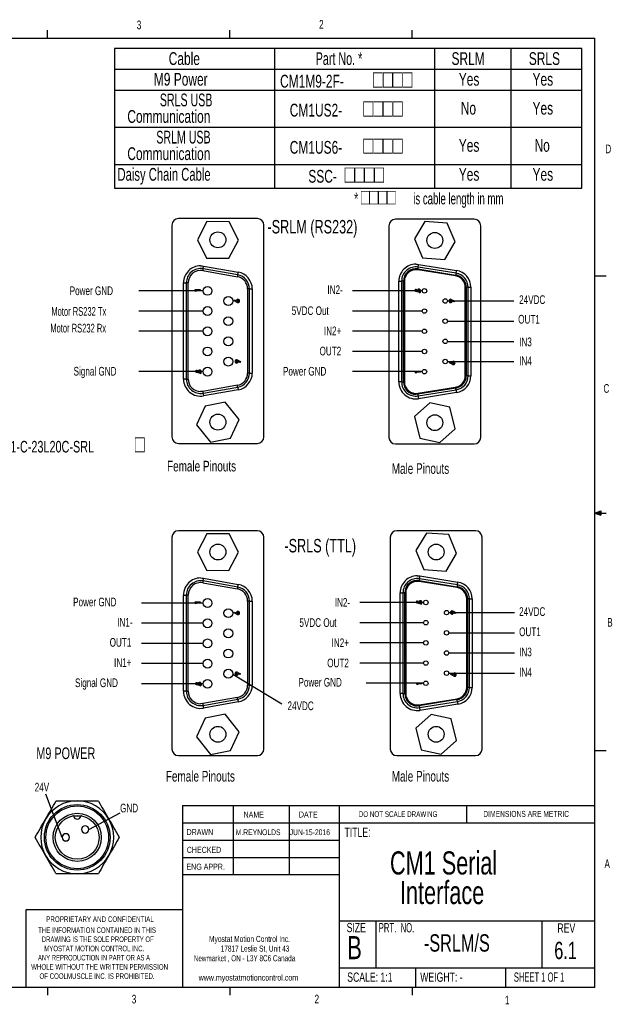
# Model space of a CAD drawing. Extents: x 11 to 421, y 5 to 275.
# Tile 16 of 16: x 258 to 421, y 5 to 275. Entities that reach past the tile are written whole.
import ezdxf
from ezdxf.enums import TextEntityAlignment as Align

# ---------------------------------------------------------------- set-up
doc = ezdxf.new("R2010")
doc.units = 0
doc.layers.get('0').update_dxf_attribs({"linetype": 'CONTINUOUS'})

# ---------------------------------------------------------------- blocks, each defined once
blk = doc.blocks.new('SW_NOTE_0')
at = {"color": 0, "linetype": 'CONTINUOUS'}
for s, height, width, p in [('□□□□', 4.233, 0.7, (1.86, -0.31)), ('*', 3.17, 0.7, (0, 0)), (' is cable length in mm', 3.175, 0.620455, (15.5, 0))]:
    blk.add_text(s, height=height, dxfattribs=dict(at, width=width)).set_placement(p, align=Align.BOTTOM_LEFT)
blk = doc.blocks.new('SW_NOTE_1')
at = {"color": 0, "linetype": 'CONTINUOUS'}
for s, width, p in [('Myostat Motion Control Inc.', 0.661111, (0, 0)), ('17817 Leslie St, Unit 43', 0.641667, (3.23, -2.65)), ('Newmarket , ON - L3Y 8C6 Canada', 0.632258, (-4.18, -5.3)), ('www.myostatmotioncontrol.com', 0.7, (-2.82, -10.6))]:
    blk.add_text(s, height=1.651, dxfattribs=dict(at, width=width)).set_placement(p, align=Align.BOTTOM_LEFT)
blk = doc.blocks.new('SW_NOTE_2')
at = {"color": 0, "linetype": 'CONTINUOUS'}
for s, width, p in [('THE INFORMATION CONTAINED IN THIS', 0.657576, (0, 0)), ('DRAWING IS THE SOLE PROPERTY OF', 0.643548, (1, -2.52)), ('MYOSTAT MOTION CONTROL INC. ', 0.65, (1.67, -5.05)), ('WHOLE WITHOUT THE WRITTEN PERMISSION', 0.661111, (-1.91, -10.1)), ('ANY REPRODUCTION IN PART OR AS A', 0.634375, (-0.04, -7.57)), ('OF COOLMUSCLE INC. IS PROHIBITED.', 0.657576, (0.37, -12.62))]:
    blk.add_text(s, height=1.524, dxfattribs=dict(at, width=width)).set_placement(p, align=Align.BOTTOM_LEFT)
blk = doc.blocks.new('SW_NOTE_3')
at = {"color": 0, "linetype": 'CONTINUOUS', "width": 0.7}
for s, p in [('CM1 Serial', (0, 0)), ('Interface', (2.73, -8.11))]:
    blk.add_text(s, height=6.35, dxfattribs=at).set_placement(p, align=Align.BOTTOM_LEFT)
blk = doc.blocks.new('SW_TABLEANNOTATION_0')
at = {"color": 0, "linetype": 'CONTINUOUS'}
for p, q in [((0, 0), (0, -38.27)), ((128.18, 0), (0, 0)), ((43.88, 0), (43.88, -38.27)), ((87.75, 0), (87.75, -38.27)), ((108.66, 0), (108.66, -38.27)), ((128.18, -38.27), (128.18, 0)), ((0, -5.67), (128.18, -5.67)), ((0, -11.35), (128.18, -11.35)), ((0, -21.55), (128.18, -21.55)), ((0, -31.74), (128.18, -31.74)), ((0, -38.27), (128.18, -38.27))]:
    blk.add_line(p, q, dxfattribs=at)
for s, height, width, p in [('Cable', 3.5, 0.7, (14.87, -5.53)), ('Part No. *', 3.5, 0.63, (55.16, -5.53)), ('SRLM', 3.5, 0.7, (92.41, -5.53)), ('SRLS', 3.5, 0.7, (113.6, -5.53)), ('M9 Power', 3.5, 0.7, (10.79, -11.2)), ('CM1M9-2F-', 3.5, 0.7, (45.4, -11.73)), ('□□□□', 4.763, 0.7, (70.89, -12.11)), ('Yes', 3.5, 0.7, (94.4, -11.2)), ('Yes', 3.5, 0.7, (114.62, -11.2)), ('SRLS USB ', 3.5, 0.622222, (12.44, -16.87)), ('□□□□', 4.763, 0.7, (68.23, -20.05)), ('CM1US2-', 3.5, 0.7, (48.05, -19.67)), ('No', 3.5, 0.7, (94.95, -19.14)), ('Yes', 3.5, 0.7, (114.62, -19.14)), ('Communication', 3.5, 0.7, (3.52, -21.4)), ('SRLM USB ', 3.5, 0.622222, (11.46, -27.07)), ('□□□□', 4.763, 0.7, (68.23, -30.25)), ('Communication', 3.5, 0.7, (3.52, -31.6)), ('CM1US6-', 3.5, 0.7, (48.05, -29.87)), ('Yes', 3.5, 0.7, (94.4, -29.33)), ('No', 3.5, 0.7, (115.17, -29.33)), ('Daisy Chain Cable', 3.5, 0.658824, (0.82, -37.27)), ('□□□□', 4.763, 0.7, (63.14, -38.18)), ('SSC-', 3.5, 0.7, (53.15, -37.81)), ('Yes', 3.5, 0.7, (94.4, -37.27)), ('Yes', 3.5, 0.7, (114.62, -37.27))]:
    blk.add_text(s, height=height, dxfattribs=dict(at, width=width)).set_placement(p, align=Align.BOTTOM_LEFT)
blk = doc.blocks.new('SW_NOTE_10')
at = {"color": 0, "linetype": 'CONTINUOUS'}
blk.add_line((4.39, 6.97), (0, 0), dxfattribs=at)
blk.add_solid([(0, 0), (2.02, 2.27), (1.18, 2.81)], dxfattribs=at)
at = {"color": 0, "linetype": 'CONTINUOUS', "width": 0.7}
for s, height, p in [('□', 4.76, (43.72, 2.71)), ('CM1-C-23L20C-SRL', 3.175, (4.96, 3.17))]:
    blk.add_text(s, height=height, dxfattribs=at).set_placement(p, align=Align.BOTTOM_LEFT)

msp = doc.modelspace()

# ---------------------------------------------------------------- linework, layer by layer
at = {"color": 7, "linetype": 'CONTINUOUS'}
for p, q in [((15.9068, 270.3087), (415.9568, 270.3087)), ((265.9317, 270.3087), (265.9317, 272.4626)), ((315.9379, 270.3087), (315.9379, 272.4626)), ((365.9442, 270.3087), (365.9442, 272.4626)), ((415.9568, 9.9587), (415.9568, 270.3087)), ((300.0462, 219.0034), (300.0462, 160.939)), ((323.465, 220.7814), (301.8242, 220.7814)), ((309.6145, 219.9924), (307.0314, 215.0086)), ((315.753, 219.9444), (309.6145, 219.9924)), ((318.2578, 214.9209), (315.753, 219.9444)), ((325.243, 160.939), (325.243, 219.0034)), ((359.5254, 218.851), (359.5254, 160.7866)), ((382.9442, 220.629), (361.3034, 220.629)), ((369.4224, 220.024), (366.5249, 215.2162)), ((375.5452, 219.5824), (369.4224, 220.024)), ((377.7227, 214.4085), (375.5452, 219.5824)), ((384.7222, 160.7866), (384.7222, 218.851)), ((307.0314, 215.0086), (309.5363, 209.9851)), ((315.6748, 209.9371), (318.2578, 214.9209)), ((366.5249, 215.2162), (368.7024, 210.0423)), ((374.8252, 209.6007), (377.7227, 214.4085)), ((309.5363, 209.9851), (315.6748, 209.9371)), ((367.6596, 208.2398), (378.0736, 206.5634)), ((368.7024, 210.0423), (374.8252, 209.6007)), ((308.4863, 206.5281), (317.9859, 204.8517)), ((318.0742, 205.352), (308.5746, 207.0284)), ((308.707, 207.7788), (318.2066, 206.1024)), ((377.8314, 205.0588), (367.4174, 206.7352)), ((367.4577, 206.9859), (377.8717, 205.3095)), ((377.9525, 205.8111), (367.5385, 207.4875)), ((303.2212, 203.1763), (303.9832, 203.1763)), ((303.2212, 176.766), (303.2212, 203.1763)), ((303.9832, 203.1763), (303.9832, 176.766)), ((304.4912, 203.1763), (303.9832, 203.1763)), ((304.4912, 176.766), (304.4912, 203.1763)), ((362.2432, 203.6256), (363.0052, 203.6256)), ((362.2432, 176.0119), (362.2432, 203.6256)), ((363.0052, 203.6256), (363.0052, 176.0119)), ((363.5132, 203.6256), (363.0052, 203.6256)), ((363.5132, 176.0119), (363.5132, 203.6256)), ((363.7672, 203.6256), (363.7672, 176.0119)), ((415.9568, 205.1124), (419.1318, 205.1124)), ((308.5806, 200.9694), (290.9626, 200.9694)), ((306.3661, 200.9132), (306.3661, 201.3061)), ((306.3661, 201.3061), (307.7821, 201.3061)), ((306.6021, 200.7615), (306.3661, 200.9132)), ((307.7821, 201.0519), (306.6021, 201.0519)), ((306.6021, 201.0519), (306.6021, 200.7615)), ((307.7821, 201.3061), (307.7821, 201.0519)), ((320.798, 201.4999), (320.798, 178.4424)), ((321.306, 201.4999), (320.798, 201.4999)), ((321.306, 178.4424), (321.306, 201.4999)), ((321.306, 201.4999), (322.068, 201.4999)), ((322.068, 201.4999), (322.068, 178.4424)), ((368.6694, 200.9694), (349.5018, 200.9694)), ((366.8062, 200.7609), (366.8062, 201.4097)), ((366.8062, 201.4097), (367.0437, 201.4097)), ((367.5969, 200.5933), (366.8062, 200.7609)), ((367.0437, 201.4097), (367.0437, 200.9636)), ((367.0437, 200.9636), (367.3132, 200.9079)), ((367.6463, 200.8085), (367.5969, 200.5933)), ((367.8841, 200.478), (367.8841, 200.7703)), ((380.4804, 177.6883), (380.4804, 201.9492)), ((380.7344, 201.9492), (380.7344, 177.6883)), ((381.2424, 201.9492), (380.7344, 201.9492)), ((381.2424, 177.6883), (381.2424, 201.9492)), ((381.2424, 201.9492), (382.0044, 201.9492)), ((382.0044, 201.9492), (382.0044, 177.6883)), ((317.0743, 198.2534), (317.1883, 198.4783)), ((317.7812, 197.8937), (317.0743, 198.2534)), ((317.1883, 198.4783), (317.6734, 198.2315)), ((375.5782, 198.2008), (393.7931, 198.2008)), ((376.766, 198.5585), (377.4783, 198.1966)), ((377.3641, 197.9699), (376.8754, 198.2183)), ((377.4783, 198.1966), (377.3641, 197.9699)), ((308.5806, 195.4322), (290.9626, 195.4322)), ((368.6694, 195.4322), (349.5018, 195.4322)), ((375.5782, 192.6636), (393.7931, 192.6636)), ((308.5806, 189.895), (290.9626, 189.895)), ((368.6694, 189.895), (349.5018, 189.895)), ((375.5782, 187.1264), (393.7931, 187.1264)), ((368.6694, 184.3578), (349.5018, 184.3578)), ((318.0905, 181.9433), (318.7983, 181.5836)), ((318.6848, 181.3584), (318.1992, 181.6052)), ((318.7983, 181.5836), (318.6848, 181.3584)), ((375.5782, 181.5892), (393.7931, 181.5892)), ((376.1804, 181.2445), (376.2951, 181.4709)), ((376.8917, 180.8826), (376.1804, 181.2445)), ((376.2951, 181.4709), (376.7833, 181.2226)), ((308.5806, 178.8206), (290.9626, 178.8206)), ((306.6798, 178.5637), (306.6798, 179.2084)), ((306.6798, 179.2084), (306.9158, 179.2084)), ((307.4655, 178.3972), (306.6798, 178.5637)), ((306.9158, 179.2084), (306.9158, 178.7651)), ((306.9158, 178.7651), (307.1836, 178.7098)), ((307.5146, 178.611), (307.4655, 178.3972)), ((307.7509, 178.2826), (307.7509, 178.573)), ((321.306, 178.4424), (320.798, 178.4424)), ((321.306, 178.4424), (322.068, 178.4424)), ((368.6694, 178.8206), (349.5018, 178.8206)), ((366.8062, 178.5375), (366.8062, 178.9329)), ((366.8062, 178.9329), (368.2312, 178.9329)), ((367.0437, 178.3848), (366.8062, 178.5375)), ((368.2312, 178.6771), (367.0437, 178.6771)), ((367.0437, 178.6771), (367.0437, 178.3848)), ((368.2312, 178.9329), (368.2312, 178.6771)), ((303.9832, 176.766), (303.2212, 176.766)), ((303.9832, 176.766), (304.4912, 176.766)), ((363.0052, 176.0119), (362.2432, 176.0119)), ((363.0052, 176.0119), (363.5132, 176.0119)), ((381.2424, 177.6883), (380.7344, 177.6883)), ((381.2424, 177.6883), (382.0044, 177.6883)), ((308.4863, 173.4142), (307.8948, 173.3624)), ((317.9859, 175.0906), (308.4863, 173.4142)), ((308.5746, 172.9139), (318.0742, 174.5903)), ((318.2066, 173.8399), (308.707, 172.1635)), ((367.4174, 172.9024), (377.8314, 174.5788)), ((377.8717, 174.328), (367.4577, 172.6516)), ((367.5385, 172.15), (377.9525, 173.8264)), ((378.0736, 173.0741), (367.6596, 171.3977)), ((314.6563, 170.4923), (309.1553, 169.3747)), ((318.4722, 165.6837), (314.6563, 170.4923)), ((370.7187, 170.2598), (366.511, 166.5442)), ((367.4577, 172.6516), (366.9168, 172.6083)), ((376.2, 169.0493), (370.7187, 170.2598)), ((309.1553, 169.3747), (306.8171, 164.2714)), ((377.7366, 163.1061), (376.2, 169.0493)), ((316.134, 160.5804), (318.4722, 165.6837)), ((366.511, 166.5442), (368.0476, 160.601)), ((306.8171, 164.2714), (310.6329, 159.4628)), ((373.5289, 159.3905), (377.7366, 163.1061)), ((310.6329, 159.4628), (316.134, 160.5804)), ((368.0476, 160.601), (373.5289, 159.3905)), ((301.8242, 159.161), (323.465, 159.161)), ((361.3034, 159.0086), (382.9442, 159.0086)), ((415.9568, 140.0249), (417.6632, 140.6348)), ((417.6632, 140.6348), (417.6632, 139.4514)), ((415.9568, 140.0249), (417.6632, 140.2545)), ((415.9568, 140.0249), (419.1318, 140.0249)), ((415.9568, 140.0249), (417.6632, 139.4514)), ((415.9568, 140.0249), (417.6632, 139.7631)), ((323.465, 135.1739), (301.8242, 135.1739)), ((383.3146, 135.1739), (361.6738, 135.1739)), ((300.0462, 133.3959), (300.0462, 75.3315)), ((309.6145, 134.3849), (307.0314, 129.4011)), ((315.753, 134.3369), (309.6145, 134.3849)), ((318.2578, 129.3134), (315.753, 134.3369)), ((325.243, 75.3315), (325.243, 133.3959)), ((359.8958, 133.3959), (359.8958, 75.3315)), ((369.7928, 134.5689), (366.8953, 129.7611)), ((375.9156, 134.1273), (369.7928, 134.5689)), ((378.0931, 128.9534), (375.9156, 134.1273)), ((385.0926, 75.3315), (385.0926, 133.3959)), ((366.8953, 129.7611), (369.0728, 124.5872)), ((307.0314, 129.4011), (309.5363, 124.3776)), ((315.6748, 124.3296), (318.2578, 129.3134)), ((375.1956, 124.1456), (378.0931, 128.9534)), ((309.5363, 124.3776), (315.6748, 124.3296)), ((369.0728, 124.5872), (375.1956, 124.1456)), ((308.707, 122.1713), (318.2066, 120.4949)), ((367.8281, 121.5308), (378.2421, 119.8544)), ((378.3229, 120.356), (367.9089, 122.0324)), ((368.03, 122.7847), (378.444, 121.1083)), ((308.4863, 120.9206), (317.9859, 119.2442)), ((318.0742, 119.7445), (308.5746, 121.4209)), ((378.2018, 119.6037), (367.7878, 121.2801)), ((303.2212, 117.5688), (303.9832, 117.5688)), ((303.2212, 91.1585), (303.2212, 117.5688)), ((303.9832, 117.5688), (303.9832, 91.1585)), ((304.4912, 117.5688), (303.9832, 117.5688)), ((304.4912, 91.1585), (304.4912, 117.5688)), ((362.6136, 118.1705), (363.3756, 118.1705)), ((362.6136, 90.5568), (362.6136, 118.1705)), ((363.3756, 118.1705), (363.3756, 90.5568)), ((363.8836, 118.1705), (363.3756, 118.1705)), ((363.8836, 90.5568), (363.8836, 118.1705)), ((364.1376, 118.1705), (364.1376, 90.5568)), ((380.8508, 92.2332), (380.8508, 116.4941)), ((381.1048, 116.4941), (381.1048, 92.2332)), ((381.6128, 116.4941), (381.1048, 116.4941)), ((381.6128, 92.2332), (381.6128, 116.4941)), ((381.6128, 116.4941), (382.3748, 116.4941)), ((382.3748, 116.4941), (382.3748, 92.2332)), ((308.5806, 115.3619), (291.707, 115.3619)), ((306.3661, 115.3057), (306.3661, 115.6986)), ((306.3661, 115.6986), (307.7821, 115.6986)), ((306.6021, 115.154), (306.3661, 115.3057)), ((307.7821, 115.4444), (306.6021, 115.4444)), ((306.6021, 115.4444), (306.6021, 115.154)), ((307.7821, 115.6986), (307.7821, 115.4444)), ((320.798, 115.8924), (320.798, 92.8349)), ((321.306, 115.8924), (320.798, 115.8924)), ((321.306, 92.8349), (321.306, 115.8924)), ((321.306, 115.8924), (322.068, 115.8924)), ((322.068, 115.8924), (322.068, 92.8349)), ((369.0398, 115.5143), (351.5939, 115.5143)), ((367.1766, 115.3058), (367.1766, 115.9546)), ((367.1766, 115.9546), (367.4141, 115.9546)), ((367.9673, 115.1382), (367.1766, 115.3058)), ((367.4141, 115.9546), (367.4141, 115.5085)), ((367.4141, 115.5085), (367.6836, 115.4528)), ((368.0167, 115.3535), (367.9673, 115.1382)), ((368.2545, 115.0229), (368.2545, 115.3152)), ((317.0743, 112.6459), (317.1883, 112.8708)), ((317.7812, 112.2862), (317.0743, 112.6459)), ((317.1883, 112.8708), (317.6734, 112.624)), ((375.9486, 112.7457), (393.9786, 112.7457)), ((377.1364, 113.1034), (377.8487, 112.7415)), ((377.7345, 112.5148), (377.2458, 112.7632)), ((377.8487, 112.7415), (377.7345, 112.5148)), ((308.5806, 109.8247), (291.707, 109.8247)), ((369.0398, 109.9771), (351.5939, 109.9771)), ((375.9486, 107.2085), (393.9786, 107.2085)), ((308.5806, 104.2875), (291.707, 104.2875)), ((369.0398, 104.4399), (351.5939, 104.4399)), ((375.9486, 101.6713), (393.9786, 101.6713)), ((308.5806, 98.7503), (291.707, 98.7503)), ((369.0398, 98.9027), (351.5939, 98.9027)), ((316.7086, 95.8835), (330.1526, 87.7191)), ((318.0905, 96.3358), (318.7983, 95.9762)), ((318.6848, 95.7509), (318.1992, 95.9977)), ((318.7983, 95.9762), (318.6848, 95.7509)), ((375.9486, 96.1341), (393.9786, 96.1341)), ((376.5508, 95.7894), (376.6655, 96.0158)), ((377.2622, 95.4275), (376.5508, 95.7894)), ((376.6655, 96.0158), (377.1537, 95.7675)), ((308.5806, 93.2131), (291.707, 93.2131)), ((306.6798, 92.9562), (306.6798, 93.601)), ((306.6798, 93.601), (306.9158, 93.601)), ((307.4655, 92.7897), (306.6798, 92.9562)), ((306.9158, 93.601), (306.9158, 93.1576)), ((306.9158, 93.1576), (307.1836, 93.1023)), ((307.5146, 93.0036), (307.4655, 92.7897)), ((307.7509, 92.6751), (307.7509, 92.9655)), ((321.306, 92.8349), (320.798, 92.8349)), ((321.306, 92.8349), (322.068, 92.8349)), ((369.0398, 93.3655), (353.3153, 93.3655)), ((367.1766, 93.0824), (367.1766, 93.4778)), ((367.1766, 93.4778), (368.6016, 93.4778)), ((367.4141, 92.9297), (367.1766, 93.0824)), ((368.6016, 93.222), (367.4141, 93.222)), ((367.4141, 93.222), (367.4141, 92.9297)), ((368.6016, 93.4778), (368.6016, 93.222)), ((381.6128, 92.2332), (381.1048, 92.2332)), ((381.6128, 92.2332), (382.3748, 92.2332)), ((303.9832, 91.1585), (303.2212, 91.1585)), ((303.9832, 91.1585), (304.4912, 91.1585)), ((317.9859, 89.4831), (308.4863, 87.8067)), ((363.3756, 90.5568), (362.6136, 90.5568)), ((363.3756, 90.5568), (363.8836, 90.5568)), ((367.7878, 87.4473), (378.2018, 89.1237)), ((308.4863, 87.8067), (307.8948, 87.7549)), ((308.5746, 87.3065), (318.0742, 88.9829)), ((318.2066, 88.2325), (308.707, 86.5561)), ((367.8281, 87.1965), (367.2872, 87.1532)), ((378.2421, 88.8729), (367.8281, 87.1965)), ((367.9089, 86.6949), (378.3229, 88.3713)), ((378.444, 87.619), (368.03, 85.9426)), ((309.1553, 83.7672), (306.8171, 78.6639)), ((314.6563, 84.8848), (309.1553, 83.7672)), ((318.4722, 80.0762), (314.6563, 84.8848)), ((371.0891, 84.8048), (366.8814, 81.0892)), ((376.5704, 83.5942), (371.0891, 84.8048)), ((366.8814, 81.0892), (368.418, 75.1459)), ((378.107, 77.651), (376.5704, 83.5942)), ((306.8171, 78.6639), (310.6329, 73.8554)), ((316.134, 74.9729), (318.4722, 80.0762)), ((373.8993, 73.9354), (378.107, 77.651)), ((301.8242, 73.5535), (323.465, 73.5535)), ((310.6329, 73.8554), (316.134, 74.9729)), ((361.6738, 73.5535), (383.3146, 73.5535)), ((368.418, 75.1459), (373.8993, 73.9354)), ((415.9568, 74.9374), (419.1318, 74.9374)), ((269.9643, 51.1168), (265.4156, 62.9505)), ((268.3854, 61.1168), (274.0643, 61.1168)), ((274.0643, 61.1168), (279.7432, 61.1168)), ((302.9194, 59.8891), (415.9568, 59.8891)), ((302.9194, 59.8891), (302.9194, 9.9587)), ((316.8169, 59.8891), (316.8169, 40.8031)), ((332.2152, 59.8891), (332.2152, 40.8031)), ((345.8853, 59.8891), (345.8853, 9.9587)), ((380.921, 55.0906), (380.921, 59.8891)), ((277.2443, 53.2968), (285.8603, 57.7988)), ((302.9194, 55.0906), (415.9568, 55.0906)), ((302.9194, 50.3281), (345.8853, 50.3281)), ((302.9194, 45.5656), (345.8853, 45.5656)), ((274.0643, 41.1168), (268.3854, 41.1168)), ((279.7432, 41.1168), (274.0643, 41.1168)), ((345.8853, 40.8031), (302.9194, 40.8031)), ((259.9535, 31.2781), (259.9535, 9.9587)), ((302.9194, 31.2781), (259.9535, 31.2781)), ((345.8853, 28.2432), (415.9568, 28.2432)), ((355.9321, 28.2432), (355.9321, 15.366)), ((401.4296, 28.2432), (401.4296, 15.366)), ((345.8853, 15.366), (415.9568, 15.366)), ((366.793, 15.366), (366.793, 9.9587)), ((391.4795, 15.366), (391.4795, 9.9587)), ((415.9568, 9.9587), (15.9068, 9.9587)), ((265.9317, 9.9587), (265.9317, 7.8048)), ((315.9379, 9.9587), (315.9379, 7.8048)), ((365.9442, 9.9587), (365.9442, 7.8048))]:
    msp.add_line(p, q, dxfattribs=at)
at = {"color": 7, "linetype": 'CONTINUOUS', "flags": 128}
for points in [[(366.9168, 208.2992), (367.2894, 208.2842), (367.6596, 208.2398)], [(367.5385, 207.4875), (367.5408, 207.5019), (367.5477, 207.5447), (367.5589, 207.6143), (367.5739, 207.7078), (367.5923, 207.8218), (367.6132, 207.9519), (367.6359, 208.093), (367.6596, 208.2398)], [(307.8948, 207.8499), (308.3025, 207.8319), (308.707, 207.7788)], [(308.5746, 207.0284), (308.5729, 207.0187), (308.5679, 206.9903), (308.5597, 206.944), (308.5487, 206.8818), (308.5354, 206.806), (308.5201, 206.7195), (308.5035, 206.6257), (308.4863, 206.5281)], [(308.5746, 207.0284), (308.5771, 207.0428), (308.5847, 207.0855), (308.5969, 207.1548), (308.6134, 207.2481), (308.6334, 207.3619), (308.6563, 207.4916), (308.6812, 207.6324), (308.707, 207.7788)], [(318.0742, 205.352), (318.0725, 205.3423), (318.0675, 205.3139), (318.0593, 205.2676), (318.0483, 205.2054), (318.035, 205.1296), (318.0197, 205.0431), (318.0031, 204.9493), (317.9859, 204.8517)], [(318.0742, 205.352), (318.0767, 205.3664), (318.0843, 205.4091), (318.0965, 205.4784), (318.113, 205.5717), (318.133, 205.6855), (318.1559, 205.8152), (318.1808, 205.956), (318.2066, 206.1024)], [(367.5385, 207.4875), (367.5369, 207.4778), (367.5323, 207.4493), (367.5249, 207.4029), (367.5148, 207.3406), (367.5026, 207.2646), (367.4886, 207.1779), (367.4735, 207.0838), (367.4577, 206.9859)], [(377.9525, 205.8111), (377.9509, 205.8014), (377.9463, 205.7729), (377.9389, 205.7265), (377.9288, 205.6642), (377.9166, 205.5882), (377.9026, 205.5015), (377.8875, 205.4074), (377.8717, 205.3095)], [(377.9525, 205.8111), (377.9548, 205.8255), (377.9617, 205.8683), (377.9729, 205.9379), (377.9879, 206.0314), (378.0063, 206.1454), (378.0272, 206.2755), (378.0499, 206.4166), (378.0736, 206.5634)], [(308.4863, 173.4142), (308.5035, 173.3166), (308.5201, 173.2228), (308.5354, 173.1363), (308.5487, 173.0605), (308.5597, 172.9983), (308.5679, 172.952), (308.5729, 172.9236), (308.5746, 172.9139)], [(308.5746, 172.9139), (308.5771, 172.8995), (308.5847, 172.8568), (308.5969, 172.7875), (308.6134, 172.6942), (308.6334, 172.5804), (308.6563, 172.4507), (308.6812, 172.3099), (308.707, 172.1635)], [(318.0742, 174.5903), (318.0725, 174.6), (318.0675, 174.6284), (318.0593, 174.6747), (318.0483, 174.7369), (318.035, 174.8127), (318.0197, 174.8992), (318.0031, 174.993), (317.9859, 175.0906)], [(318.0742, 174.5903), (318.0767, 174.5759), (318.0843, 174.5332), (318.0965, 174.4639), (318.113, 174.3706), (318.133, 174.2568), (318.1559, 174.1271), (318.1808, 173.9863), (318.2066, 173.8399)], [(377.9525, 173.8264), (377.9509, 173.8361), (377.9463, 173.8646), (377.9389, 173.911), (377.9288, 173.9733), (377.9166, 174.0493), (377.9026, 174.136), (377.8875, 174.2301), (377.8717, 174.328)], [(377.9525, 173.8264), (377.9548, 173.812), (377.9617, 173.7692), (377.9729, 173.6996), (377.9879, 173.6061), (378.0063, 173.4921), (378.0272, 173.362), (378.0499, 173.2209), (378.0736, 173.0741)], [(367.4577, 172.6516), (367.4735, 172.5537), (367.4886, 172.4596), (367.5026, 172.3729), (367.5148, 172.2969), (367.5249, 172.2346), (367.5323, 172.1882), (367.5369, 172.1597), (367.5385, 172.15)], [(367.5385, 172.15), (367.5408, 172.1356), (367.5477, 172.0928), (367.5589, 172.0232), (367.5739, 171.9297), (367.5923, 171.8157), (367.6132, 171.6856), (367.6359, 171.5445), (367.6596, 171.3977)], [(307.8948, 122.2424), (308.3025, 122.2244), (308.707, 122.1713)], [(308.5746, 121.4209), (308.5771, 121.4353), (308.5847, 121.478), (308.5969, 121.5473), (308.6134, 121.6407), (308.6334, 121.7544), (308.6563, 121.8841), (308.6812, 122.0249), (308.707, 122.1713)], [(367.2872, 122.8441), (367.6598, 122.8291), (368.03, 122.7847)], [(367.9089, 122.0324), (367.9073, 122.0227), (367.9027, 121.9942), (367.8953, 121.9479), (367.8852, 121.8855), (367.873, 121.8095), (367.859, 121.7228), (367.8439, 121.6287), (367.8281, 121.5308)], [(367.9089, 122.0324), (367.9112, 122.0468), (367.9181, 122.0896), (367.9293, 122.1592), (367.9443, 122.2527), (367.9627, 122.3667), (367.9836, 122.4968), (368.0063, 122.6379), (368.03, 122.7847)], [(308.5746, 121.4209), (308.5729, 121.4113), (308.5679, 121.3828), (308.5597, 121.3366), (308.5487, 121.2743), (308.5354, 121.1985), (308.5201, 121.112), (308.5035, 121.0182), (308.4863, 120.9206)], [(318.0742, 119.7445), (318.0725, 119.7349), (318.0675, 119.7064), (318.0593, 119.6602), (318.0483, 119.5979), (318.035, 119.5221), (318.0197, 119.4356), (318.0031, 119.3418), (317.9859, 119.2442)], [(318.0742, 119.7445), (318.0767, 119.7589), (318.0843, 119.8016), (318.0965, 119.8709), (318.113, 119.9643), (318.133, 120.078), (318.1559, 120.2077), (318.1808, 120.3485), (318.2066, 120.4949)], [(378.3229, 120.356), (378.3213, 120.3463), (378.3167, 120.3178), (378.3093, 120.2714), (378.2992, 120.2091), (378.287, 120.1331), (378.273, 120.0464), (378.2579, 119.9523), (378.2421, 119.8544)], [(378.3229, 120.356), (378.3252, 120.3704), (378.3321, 120.4132), (378.3433, 120.4828), (378.3583, 120.5763), (378.3767, 120.6903), (378.3976, 120.8204), (378.4203, 120.9615), (378.444, 121.1083)], [(318.0742, 88.9829), (318.0725, 88.9925), (318.0675, 89.0209), (318.0593, 89.0672), (318.0483, 89.1294), (318.035, 89.2052), (318.0197, 89.2917), (318.0031, 89.3855), (317.9859, 89.4831)], [(308.4863, 87.8067), (308.5035, 87.7091), (308.5201, 87.6153), (308.5354, 87.5288), (308.5487, 87.453), (308.5597, 87.3908), (308.5679, 87.3445), (308.5729, 87.3161), (308.5746, 87.3065)], [(308.5746, 87.3065), (308.5771, 87.292), (308.5847, 87.2493), (308.5969, 87.18), (308.6134, 87.0867), (308.6334, 86.973), (308.6563, 86.8432), (308.6812, 86.7024), (308.707, 86.5561)], [(318.0742, 88.9829), (318.0767, 88.9684), (318.0843, 88.9257), (318.0965, 88.8564), (318.113, 88.7631), (318.133, 88.6494), (318.1559, 88.5196), (318.1808, 88.3788), (318.2066, 88.2325)], [(367.8281, 87.1965), (367.8439, 87.0986), (367.859, 87.0046), (367.873, 86.9178), (367.8852, 86.8418), (367.8953, 86.7795), (367.9027, 86.7331), (367.9073, 86.7046), (367.9089, 86.6949)], [(367.9089, 86.6949), (367.9112, 86.6805), (367.9181, 86.6377), (367.9293, 86.5682), (367.9443, 86.4746), (367.9627, 86.3606), (367.9836, 86.2305), (368.0063, 86.0894), (368.03, 85.9426)], [(378.3229, 88.3713), (378.3213, 88.381), (378.3167, 88.4095), (378.3093, 88.4559), (378.2992, 88.5182), (378.287, 88.5942), (378.273, 88.681), (378.2579, 88.775), (378.2421, 88.8729)], [(378.3229, 88.3713), (378.3252, 88.3569), (378.3321, 88.3141), (378.3433, 88.2446), (378.3583, 88.151), (378.3767, 88.037), (378.3976, 87.9069), (378.4203, 87.7658), (378.444, 87.619)], [(265.4041, 56.1168), (265.7593, 56.7321), (266.1139, 57.3463), (266.4697, 57.9625), (266.8238, 58.5759), (267.1816, 59.1956), (267.5371, 59.8114), (267.8916, 60.4253), (268.2435, 61.0349)], [(279.8851, 61.0349), (280.229, 60.4393), (280.5752, 59.8396), (280.925, 59.2338), (281.2769, 58.6242), (281.6357, 58.0028), (281.9961, 57.3785), (282.36, 56.7482), (282.7246, 56.1168)], [(262.5646, 51.1987), (262.9085, 51.7943), (263.2547, 52.394), (263.6045, 52.9998), (263.9564, 53.6094), (264.3152, 54.2308), (264.6756, 54.8551), (265.0395, 55.4854), (265.4041, 56.1168)], [(282.7246, 56.1168), (283.0798, 55.5016), (283.4344, 54.8873), (283.7902, 54.2712), (284.1443, 53.6578), (284.5021, 53.0381), (284.8576, 52.4223), (285.2121, 51.8084), (285.564, 51.1987)], [(265.4041, 46.1168), (265.0488, 46.7321), (264.6942, 47.3463), (264.3385, 47.9625), (263.9843, 48.5759), (263.6266, 49.1956), (263.271, 49.8113), (262.9166, 50.4253), (262.5646, 51.0349)], [(285.564, 51.0349), (285.2202, 50.4393), (284.8739, 49.8396), (284.5242, 49.2338), (284.1722, 48.6242), (283.8135, 48.0028), (283.453, 47.3785), (283.0891, 46.7482), (282.7246, 46.1168)], [(268.2435, 41.1987), (267.8997, 41.7943), (267.5534, 42.394), (267.2037, 42.9998), (266.8517, 43.6094), (266.493, 44.2308), (266.1325, 44.8551), (265.7686, 45.4854), (265.4041, 46.1168)], [(282.7246, 46.1168), (282.3694, 45.5016), (282.0147, 44.8873), (281.659, 44.2712), (281.3049, 43.6578), (280.9471, 43.0381), (280.5915, 42.4223), (280.2371, 41.8084), (279.8851, 41.1987)]]:
    msp.add_lwpolyline(points, dxfattribs=at)
at = {"color": 7, "linetype": 'CONTINUOUS'}
for centre, radius in [((312.6446, 214.9648), 2.1844), ((372.1238, 214.8124), 2.1844), ((309.7998, 200.9694), 1.2192), ((369.279, 200.9694), 0.6096), ((315.4894, 198.2008), 1.2192), ((374.9686, 198.2008), 0.6096), ((309.7998, 195.4322), 1.2192), ((369.279, 195.4322), 0.6096), ((315.4894, 192.6636), 1.2192), ((374.9686, 192.6636), 0.6096), ((309.7998, 189.895), 1.2192), ((369.279, 189.895), 0.6096), ((315.4894, 187.1264), 1.2192), ((374.9686, 187.1264), 0.6096), ((309.7998, 184.3578), 1.2192), ((369.279, 184.3578), 0.6096), ((315.4894, 181.5892), 1.2192), ((374.9686, 181.5892), 0.6096), ((309.7998, 178.8206), 1.2192), ((369.279, 178.8206), 0.6096), ((312.6446, 164.9776), 2.1844), ((372.1238, 164.8252), 2.1844), ((312.6446, 129.3573), 2.1844), ((372.4942, 129.3573), 2.1844), ((309.7998, 115.3619), 1.2192), ((369.6494, 115.5143), 0.6096), ((315.4894, 112.5933), 1.2192), ((309.7998, 109.8247), 1.2192), ((375.339, 112.7457), 0.6096), ((315.4894, 107.0561), 1.2192), ((369.6494, 109.9771), 0.6096), ((309.7998, 104.2875), 1.2192), ((375.339, 107.2085), 0.6096), ((315.4894, 101.5189), 1.2192), ((369.6494, 104.4399), 0.6096), ((309.7998, 98.7503), 1.2192), ((375.339, 101.6713), 0.6096), ((369.6494, 98.9027), 0.6096), ((315.4894, 95.9817), 1.2192), ((375.339, 96.1341), 0.6096), ((309.7998, 93.2131), 1.2192), ((369.6494, 93.3655), 0.6096), ((312.6446, 79.3701), 2.1844), ((372.4942, 79.3701), 2.1844), ((274.0643, 51.1168), 9), ((274.0643, 51.1168), 8.6), ((274.0643, 51.1168), 6.6), ((274.0643, 51.1168), 6)]:
    msp.add_circle(centre, radius, dxfattribs=at)
for centre, radius, start, end in [((301.8242, 219.0034), 1.778, 90, 180), ((323.465, 219.0034), 1.778, 0, 90), ((361.3034, 218.851), 1.778, 90, 180), ((382.9442, 218.851), 1.778, 0, 90), ((366.9162, 203.6262), 4.673, 89.992881, 180.007121), ((307.8945, 203.1766), 4.6733, 89.996576, 180.00347), ((307.8948, 203.1763), 3.9116, 79.99202, 180), ((307.8948, 203.1763), 3.4036, 79.992, 180.000041), ((317.3944, 201.4999), 3.9116, 0, 79.99202), ((317.3948, 201.5002), 4.6733, 359.996437, 79.995593), ((366.9168, 203.6256), 3.9116, 80.855228, 180), ((366.9168, 203.6256), 3.4036, 80.855202, 180.000034), ((366.9168, 203.6256), 3.1496, 80.855228, 180), ((377.331, 201.9494), 3.4034, 359.996853, 80.858359), ((377.3308, 201.9492), 3.9116, 0, 80.855228), ((377.3312, 201.9495), 4.6732, 359.996271, 80.858953), ((317.3944, 201.4999), 3.4036, 359.999995, 79.992055), ((377.3308, 201.9492), 3.1496, 0, 80.855228), ((367.7429, 200.9854), 0.4435, 86.248452, 178.618587), ((367.6178, 201.0004), 0.3184, 180.77068, 196.888979), ((367.7584, 200.9703), 0.2032, 83.671068, 178.185221), ((367.7917, 200.996), 0.2372, 184.672109, 232.207195), ((367.7856, 200.9459), 0.4823, 0.668135, 91.619413), ((367.7954, 200.9558), 0.2169, 2.719887, 93.855006), ((367.7986, 200.9658), 0.2134, 293.619295, 0.086523), ((367.7948, 200.9426), 0.4731, 280.887808, 1.088553), ((318.1065, 198.2256), 0.4332, 87.93184, 179.210557), ((318.2018, 198.6385), 0.8553, 240.544555, 264.5232), ((318.0994, 198.2145), 0.19, 87.483913, 178.530425), ((318.0924, 198.2235), 0.183, 181.315498, 274.809951), ((318.1204, 198.2163), 0.1884, 1.181923, 93.878069), ((318.1175, 198.2327), 0.1918, 267.078521, 356.259135), ((318.1233, 198.2266), 0.4396, 269.587491, 359.785352), ((318.1312, 198.2268), 0.4317, 359.76335, 91.203438), ((376.4224, 198.2237), 0.4422, 89.487181, 179.812047), ((376.4176, 198.2263), 0.4375, 180.161125, 270.879309), ((376.4289, 198.2169), 0.1934, 87.04489, 176.131853), ((376.4258, 198.2342), 0.1899, 181.291856, 273.687155), ((376.4399, 198.2242), 0.4355, 267.954585, 359.222201), ((376.343, 197.8108), 0.8591, 60.499031, 84.431219), ((376.4473, 198.235), 0.1906, 267.201673, 358.731892), ((376.4536, 198.2264), 0.1843, 1.38226, 94.579929), ((317.749, 181.6106), 0.4394, 89.487012, 179.81216), ((317.7413, 181.6101), 0.4317, 179.75064, 271.289808), ((317.7555, 181.6039), 0.1922, 87.039155, 176.137779), ((317.7524, 181.6211), 0.1887, 181.289888, 273.689266), ((317.7664, 181.6111), 0.4328, 267.953682, 359.223117), ((317.6701, 181.2003), 0.8537, 60.499478, 84.430923), ((317.7738, 181.6219), 0.1894, 267.204734, 358.728948), ((317.7801, 181.6133), 0.1831, 1.382065, 94.579514), ((377.2192, 181.2165), 0.4359, 87.933613, 179.208671), ((377.212, 181.2054), 0.1912, 87.493514, 178.521407), ((377.2049, 181.2145), 0.1841, 181.315336, 274.810075), ((377.2331, 181.2072), 0.1896, 1.181563, 93.877943), ((377.2301, 181.2238), 0.193, 267.084369, 356.253055), ((377.2361, 181.2177), 0.4424, 269.587234, 359.785378), ((377.2407, 181.2145), 0.4378, 0.201019, 90.765617), ((307.6106, 178.7868), 0.4407, 86.245879, 178.621057), ((307.4866, 178.8017), 0.3167, 180.778927, 196.880655), ((307.6259, 178.7718), 0.2019, 83.647183, 178.209091), ((307.6591, 178.7973), 0.2357, 184.672416, 232.206393), ((307.6529, 178.7475), 0.4792, 0.671487, 91.616166), ((307.6627, 178.7574), 0.2155, 2.716424, 93.857897), ((307.666, 178.7673), 0.212, 293.608587, 0.097672), ((307.662, 178.7443), 0.4702, 280.892162, 1.083847), ((317.3944, 178.4424), 3.4036, 280.007984, 359.999995), ((317.3944, 178.4424), 3.9116, 280.00798, 0), ((317.3948, 178.4421), 4.6733, 280.004375, 0.003596), ((377.315, 181.6321), 0.8607, 240.54431, 264.523827), ((307.8948, 176.766), 4.6736, 179.999945, 280.008035), ((307.8948, 176.766), 3.9116, 180, 280.00798), ((307.8946, 176.7658), 3.4034, 179.996718, 270.003224), ((366.9168, 176.0119), 4.6736, 180.000003, 279.144767), ((366.9168, 176.0119), 3.9116, 180, 279.144772), ((366.9166, 176.0117), 3.4034, 179.996765, 270.003233), ((366.9168, 176.0119), 3.1496, 180, 279.144772), ((377.3308, 177.6883), 3.1496, 279.144772, 0), ((377.331, 177.6881), 3.4034, 279.141599, 0.003181), ((377.3308, 177.6883), 3.9116, 279.144772, 0), ((377.3312, 177.688), 4.6732, 279.141015, 0.003755), ((301.8242, 160.939), 1.778, 180, 270), ((323.465, 160.939), 1.778, 270, 0), ((361.3034, 160.7866), 1.778, 180, 270), ((382.9442, 160.7866), 1.778, 270, 0), ((301.8242, 133.3959), 1.778, 90, 180), ((323.465, 133.3959), 1.778, 0, 90), ((361.6738, 133.3959), 1.778, 90, 180), ((383.3146, 133.3959), 1.778, 0, 90), ((307.8945, 117.5691), 4.6733, 89.996576, 180.00347), ((367.2866, 118.1711), 4.673, 89.992881, 180.007121), ((367.2872, 118.1705), 3.9116, 80.855228, 180), ((367.2872, 118.1705), 3.4036, 80.855202, 180.000034), ((307.8948, 117.5688), 3.9116, 79.99202, 180), ((307.8948, 117.5688), 3.4036, 79.992, 180.000041), ((317.3944, 115.8924), 3.4036, 359.999995, 79.992055), ((317.3944, 115.8924), 3.9116, 0, 79.99202), ((317.3948, 115.8927), 4.6733, 359.996437, 79.995593), ((367.2872, 118.1705), 3.1496, 80.855228, 180), ((377.7012, 116.4941), 3.1496, 0, 80.855228), ((377.7014, 116.4943), 3.4034, 359.996853, 80.858359), ((377.7012, 116.4941), 3.9116, 0, 80.855228), ((377.7016, 116.4944), 4.6732, 359.996271, 80.858953), ((368.1133, 115.5303), 0.4435, 86.248452, 178.618587), ((367.9882, 115.5453), 0.3184, 180.77068, 196.888979), ((368.1288, 115.5152), 0.2032, 83.671068, 178.185221), ((368.1621, 115.5409), 0.2372, 184.672109, 232.207195), ((368.156, 115.4908), 0.4823, 0.668135, 91.619413), ((368.1658, 115.5007), 0.2169, 2.719887, 93.855006), ((368.169, 115.5107), 0.2134, 293.619295, 0.086523), ((368.1652, 115.4875), 0.4731, 280.887808, 1.088553), ((318.1065, 112.6181), 0.4332, 87.93184, 179.210557), ((318.2018, 113.031), 0.8553, 240.544555, 264.5232), ((318.0994, 112.607), 0.19, 87.483913, 178.530425), ((318.0924, 112.616), 0.183, 181.315498, 274.809951), ((318.1204, 112.6088), 0.1884, 1.181923, 93.878069), ((318.1175, 112.6252), 0.1918, 267.078521, 356.259135), ((318.1233, 112.6192), 0.4396, 269.587491, 359.785352), ((318.1312, 112.6193), 0.4317, 359.76335, 91.203438), ((376.7928, 112.7686), 0.4422, 89.487181, 179.812047), ((376.788, 112.7712), 0.4375, 180.161125, 270.879309), ((376.7993, 112.7618), 0.1934, 87.04489, 176.131853), ((376.7962, 112.7792), 0.1899, 181.291856, 273.687155), ((376.8103, 112.7691), 0.4355, 267.954585, 359.222201), ((376.7134, 112.3557), 0.8591, 60.499031, 84.431219), ((376.8178, 112.7799), 0.1906, 267.201673, 358.731892), ((376.824, 112.7713), 0.1843, 1.38226, 94.579929), ((317.749, 96.0031), 0.4394, 89.487012, 179.81216), ((317.7413, 96.0026), 0.4317, 179.75064, 271.289808), ((317.7555, 95.9964), 0.1922, 87.039155, 176.137779), ((317.7524, 96.0136), 0.1887, 181.289888, 273.689266), ((317.7664, 96.0036), 0.4328, 267.953682, 359.223117), ((317.6701, 95.5928), 0.8537, 60.499478, 84.430923), ((317.7738, 96.0144), 0.1894, 267.204734, 358.728948), ((317.7801, 96.0058), 0.1831, 1.382065, 94.579514), ((377.5896, 95.7614), 0.4359, 87.933613, 179.208671), ((377.6854, 96.177), 0.8607, 240.54431, 264.523827), ((377.5824, 95.7503), 0.1912, 87.493514, 178.521407), ((377.5753, 95.7594), 0.1841, 181.315336, 274.810075), ((377.6035, 95.7521), 0.1896, 1.181563, 93.877943), ((377.6005, 95.7687), 0.193, 267.084369, 356.253055), ((377.6065, 95.7626), 0.4424, 269.587234, 359.785378), ((377.6111, 95.7594), 0.4378, 0.201019, 90.765617), ((307.6106, 93.1793), 0.4407, 86.245879, 178.621057), ((307.4866, 93.1942), 0.3167, 180.778927, 196.880655), ((307.6259, 93.1643), 0.2019, 83.647183, 178.209091), ((307.6591, 93.1898), 0.2357, 184.672416, 232.206393), ((307.6529, 93.1401), 0.4792, 0.671487, 91.616166), ((307.6627, 93.1499), 0.2155, 2.716424, 93.857897), ((307.666, 93.1598), 0.212, 293.608587, 0.097672), ((307.662, 93.1368), 0.4702, 280.892162, 1.083847), ((317.3944, 92.8349), 3.4036, 280.007984, 359.999995), ((317.3944, 92.8349), 3.9116, 280.00798, 0), ((317.3948, 92.8346), 4.6733, 280.004375, 0.003596), ((377.7012, 92.2332), 3.1496, 279.144772, 0), ((377.7014, 92.233), 3.4034, 279.141599, 0.003181), ((377.7012, 92.2332), 3.9116, 279.144772, 0), ((377.7016, 92.2329), 4.6732, 279.141015, 0.003755), ((307.8948, 91.1585), 4.6736, 179.999945, 280.008035), ((307.8948, 91.1585), 3.9116, 180, 280.00798), ((307.8946, 91.1583), 3.4034, 179.996718, 270.003224), ((367.2872, 90.5568), 4.6736, 180.000003, 279.144767), ((367.2872, 90.5568), 3.9116, 180, 279.144772), ((367.287, 90.5566), 3.4034, 179.996765, 270.003233), ((367.2872, 90.5568), 3.1496, 180, 279.144772), ((301.8242, 75.3315), 1.778, 180, 270), ((323.465, 75.3315), 1.778, 270, 0), ((361.6738, 75.3315), 1.778, 180, 270), ((383.3146, 75.3315), 1.778, 270, 0), ((274.0643, 51.1168), 10, 90, 150), ((274.0643, 51.1168), 11.5, 119.591846, 120.408154), ((274.0643, 51.1168), 10, 30, 90), ((274.0643, 51.1168), 11.5, 59.591846, 60.408154), ((272.9069, 56.8002), 0.2, 15.301261, 101.512076), ((274.0643, 52.1156), 4.8345, 78.491487, 101.508513), ((274.0643, 57.1168), 1, 195.300941, 270), ((274.0643, 57.1168), 1, 270, 344.699059), ((275.2218, 56.8002), 0.2, 78.487924, 164.698739), ((274.0643, 51.1168), 10, 150, 210), ((276.2443, 53.2968), 1, 90, 270), ((276.2443, 53.2968), 1, 270, 90), ((274.0643, 51.1168), 10, 330, 30), ((270.9643, 51.1168), 1, 90, 270), ((270.9643, 51.1168), 1, 270, 90), ((274.0643, 51.1168), 11.5, 179.591846, 180.408154), ((274.0643, 51.1168), 11.5, 359.591846, 0.408154), ((274.0643, 51.1168), 10, 210, 270), ((274.0643, 51.1168), 10, 270, 330), ((274.0643, 51.1168), 11.5, 239.591846, 240.408154), ((274.0643, 51.1168), 11.5, 299.591846, 300.408154)]:
    msp.add_arc(centre, radius, start, end, dxfattribs=at)

# ---------------------------------------------------------------- block references
for name, p in [('SW_TABLEANNOTATION_0', (284.2883, 267.3998)), ('SW_NOTE_0', (349.9736, 223.7398)), ('SW_NOTE_10', (246.1437, 152.5301)), ('SW_NOTE_3', (359.8194, 39.0199)), ('SW_NOTE_2', (263.3542, 24.4643)), ('SW_NOTE_1', (310.1897, 21.9408))]:
    msp.add_blockref(name, p, dxfattribs=at)

# ---------------------------------------------------------------- texts
for s, height, width, p in [('3', 2.3813, 0.7, (290.3913, 272.0003)), ('2', 2.3813, 0.7, (340.3853, 272.1699)), ('D', 2.3813, 0.7, (418.8794, 238.0018)), ('-SRLM (RS232)', 3.704167, 0.7, (326.2279, 215.5998)), ('IN2-', 2.38125, 0.7, (342.6606, 199.3771)), ('Power GND', 2.38125, 0.7, (271.9949, 199.0958)), ('24VDC', 2.38125, 0.7, (395.2383, 196.6593)), ('Motor RS232 Tx', 2.38125, 0.65, (266.9714, 193.4309)), ('5VDC Out', 2.38125, 0.7, (332.8801, 193.6362)), ('OUT1', 2.38125, 0.7, (394.9829, 191.2903)), ('Motor RS232 Rx', 2.38125, 0.65, (266.6848, 188.8463)), ('IN2+', 2.38125, 0.7, (341.7084, 188.099)), ('IN3', 2.38125, 0.7, (395.2383, 185.0844)), ('OUT2', 2.38125, 0.7, (340.5089, 182.5618)), ('IN4', 2.38125, 0.7, (395.2383, 179.8845)), ('Signal GND', 2.38125, 0.7, (273.0664, 177.0295)), ('Power GND', 2.38125, 0.7, (330.4856, 177.0246)), ('C', 2.3813, 0.7, (418.368, 172.3194)), ('Female Pinouts', 2.910417, 0.7, (298.7017, 150.5903)), ('Male Pinouts', 2.910417, 0.7, (360.3012, 149.9326)), ('-SRLS (TTL)', 3.704167, 0.7, (330.8718, 128.1334)), ('Power GND', 2.38125, 0.7, (272.9442, 113.7504)), ('IN2-', 2.38125, 0.7, (344.6795, 113.6429)), ('24VDC', 2.38125, 0.7, (395.2383, 111.1161)), ('IN1-', 2.38125, 0.7, (285.0356, 108.2132)), ('5VDC Out', 2.38125, 0.7, (334.9825, 108.1057)), ('B', 2.3813, 0.7, (419.3916, 108.1592)), ('OUT1', 2.38125, 0.7, (395.2383, 105.5789)), ('OUT1', 2.38125, 0.7, (282.9675, 102.676)), ('IN2+', 2.38125, 0.7, (343.8108, 102.5685)), ('IN3', 2.38125, 0.7, (395.2383, 100.0417)), ('IN1+', 2.38125, 0.7, (284.1669, 97.1388)), ('OUT2', 2.38125, 0.7, (342.6114, 97.0313)), ('IN4', 2.38125, 0.7, (395.2383, 94.5045)), ('Signal GND', 2.38125, 0.7, (273.4645, 91.6016)), ('Power GND', 2.38125, 0.7, (334.7406, 91.736)), ('24VDC', 2.38125, 0.7, (331.7228, 85.2787)), ('M9 POWER', 3.175, 0.7, (262.8478, 71.6263)), ('Female Pinouts', 2.910417, 0.7, (298.3729, 65.5509)), ('Male Pinouts', 2.910417, 0.7, (360.3012, 65.5509)), ('24V', 2.38125, 0.7, (262.4093, 62.9804)), ('GND', 2.38125, 0.7, (285.8199, 57.2445)), ('NAME', 1.651, 0.7, (319.6806, 56.0534)), ('DATE', 1.651, 0.7, (334.8453, 56.0534)), ('DO NOT SCALE DRAWING', 1.5875, 0.6475, (351.2507, 56.2122)), ('DIMENSIONS ARE METRIC', 1.651, 0.666667, (385.4163, 56.2211)), ('DRAWN', 1.651, 0.7, (304.0533, 51.2532)), ('M.REYNOLDS', 1.5875, 0.7, (317.525, 51.2443)), ('JUN-15-2016', 1.5875, 0.7, (332.3214, 51.2443)), ('TITLE:', 2.54, 0.7, (347.3752, 50.4806)), ('CHECKED', 1.651, 0.7, (304.1075, 46.3672)), ('ENG APPR.', 1.651, 0.7, (304.034, 41.7312)), ('A', 2.3813, 0.7, (418.6449, 41.9551)), ('PROPRIETARY AND CONFIDENTIAL', 1.524, 0.675, (265.5535, 27.4591)), ('SIZE', 2.54, 0.7, (347.9364, 24.3425)), ('PRT.  NO.', 2.54, 0.622222, (356.7375, 24.3069)), ('REV', 2.54, 0.7, (405.7417, 24.2077)), ('-SRLM/S', 4.7625, 0.7, (369.1162, 18.3461)), ('B', 6.35, 0.7, (348.1368, 15.7975)), ('6.1', 4.7625, 0.7, (404.875, 16.2982)), ('SCALE: 1:1', 2.54, 0.7, (348.1054, 10.7491)), ('WEIGHT: -', 2.54, 0.7, (368.1188, 10.7491)), ('SHEET 1 OF 1', 2.54, 0.6125, (393.7877, 10.7573)), ('3', 2.3813, 0.7, (289.0208, 4.8455)), ('2', 2.3813, 0.7, (339.1483, 4.8664)), ('1', 2.3813, 0.7, (391.3712, 4.5853))]:
    msp.add_text(s, height=height, dxfattribs=dict(at, width=width)).set_placement(p, align=Align.BOTTOM_LEFT)

doc.saveas('drawing.dxf')
